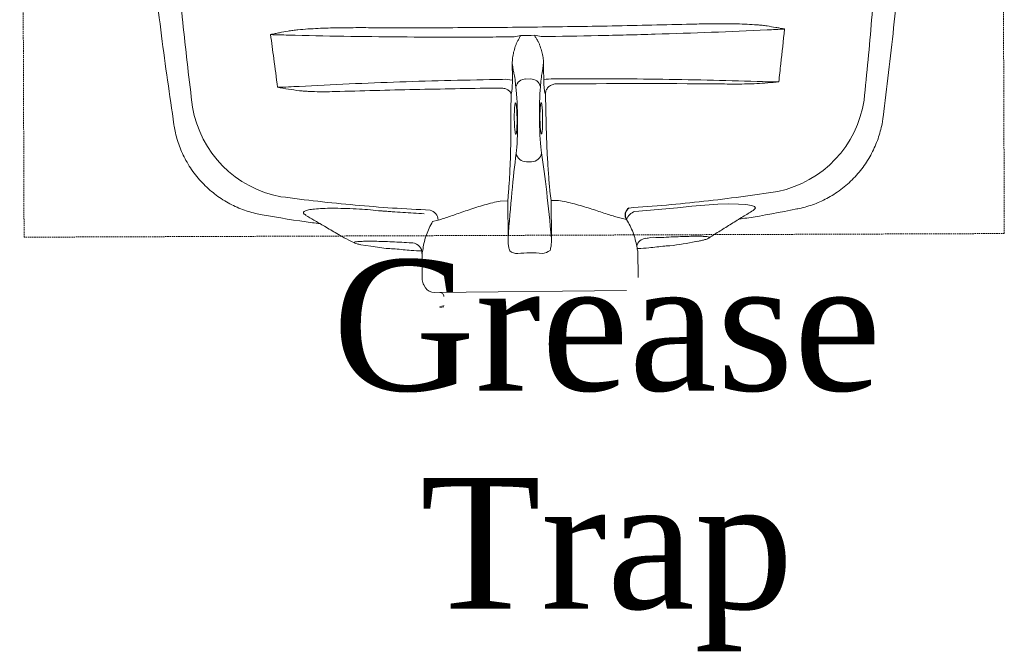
# Model space of a CAD drawing. Header units: inches. Extents: x 1703 to 137267, y -37098 to 14102.
# Tile 5 of 142: x 14101 to 14439, y 7394 to 7611. Entities that reach past the tile are written whole.
import ezdxf

# ---------------------------------------------------------------- set-up
doc = ezdxf.new("R2010")
doc.units = ezdxf.units.IN
doc.header["$MEASUREMENT"] = 0
doc.linetypes.add('11aa1PB-bd$0$11aa1PB-af$0$TRATTEGGIATA', pattern=[0.75, 0.5, -0.25])
for name, color, linetype, lineweight in [('CKD - Kit Text', 171, 'Continuous', 13), ('CKD Equipments', 252, 'Continuous', 0), ('FAINTEQUIP', 252, 'Continuous', 0)]:
    doc.layers.add(name, color=color, linetype=linetype, lineweight=lineweight)
doc.layers.add('TEXT50', color=7, linetype='Continuous')
doc.styles.add('style12', font='BOOKOSI.TTF')

# ---------------------------------------------------------------- blocks, each defined once
blk = doc.blocks.new('G$C62143A14')
at = {"linetype": 'Continuous', "lineweight": 0}
for p, q in [((174.02, 78.58), (175.51, 78.6)), ((169.06, 73.73), (168.91, 73.48)), ((180.74, 73.61), (180.59, 73.86)), ((296.83, 65.48), (296.83, 65.47)), ((53.02, 62.85), (53.02, 62.86)), ((170.72, 59.96), (170.71, 59.95)), ((174.2, 50.13), (175.95, 50.15)), ((165.22, 36.62), (167.76, 36.65)), ((167.76, 36.65), (167.91, 23.62)), ((182.67, 36.81), (185.22, 36.83)), ((182.81, 23.78), (182.67, 36.81)), ((226.17, 34.33), (211.46, 33.05)), ((267.17, 33.94), (267.17, 33.94)), ((83.35, 31.96), (83.35, 31.96)), ((208.63, 30.26), (206.72, 30.77)), ((252.18, 33.41), (252.18, 33.41)), ((143.85, 30.09), (141.96, 29.54)), ((237.04, 24.06), (236.98, 23.98)), ((117.32, 21.61), (117.06, 21.67)), ((117.32, 21.61), (120.74, 21.13)), ((135.1, 22.21), (134.69, 22.24)), ((232.42, 22.7), (233.43, 22.86)), ((232.63, 22.72), (233.05, 22.8)), ((233.43, 22.86), (233.69, 22.92)), ((138.31, 18.59), (138.41, 9.59)), ((212.61, 10.39), (212.51, 19.39)), ((138.93, 7.79), (139.52, 6.83)), ((208.57, 5.87), (142.54, 5.16)), ((144.47, 0.35), (144.46, 0.34)), ((145.86, 0.26), (144.46, 0)), ((144.47, 0.35), (145.73, 0.58))]:
    blk.add_line(p, q, dxfattribs=at)
at = {"linetype": 'Continuous', "lineweight": 0, "flags": 128}
blk.add_lwpolyline([(252.17, 33.43), (252.43, 33.58), (252.93, 34.19), (252.63, 34.72), (251.55, 35.13), (249.67, 35.42), (247.1, 35.59), (243.8, 35.62), (239.98, 35.51), (235.58, 35.25), (231.03, 34.86), (226.17, 34.33), (226.17, 34.33), (226.17, 34.33)], dxfattribs=at)
at = {"linetype": 'Continuous', "lineweight": 0}
for centre, radius, start, end in [((267.68, 94.22), 5.1, 162.25, 162.5727), ((166.77, 65.44), 13.03, 78.4354, 93.3892), ((173.91, 75.19), 3.4, 88.0138, 169.0513), ((175.71, 75.21), 3.4, 12.1812, 93.2187), ((183.05, 65.63), 13.01, 87.8393, 102.8138), ((252.96, 76.9), 37.74, 281.6875, 351.5567), ((96.63, 75.22), 37.74, 189.6762, 259.5445), ((174.1, 53.58), 3.45, 188.5333, 271.7692), ((175.98, 53.6), 3.45, 269.4632, 352.6991), ((140.24, 29.98), 3.62, 1.801, 76.4249), ((212.72, 28.94), 4.3, 107.038, 162.1316), ((215.53, 20.35), 3.47, 94.0507, 168.164), ((134.87, 18.77), 3.44, 356.8942, 86.3044), ((171.26, 23.04), 4.5, 231.4199, 269.6002), ((179.47, 23.13), 4.5, 271.6322, 309.8125), ((141.91, 9.63), 3.5, 180.6162, 211.58), ((142.5, 8.66), 3.5, 211.58, 270.6162), ((144.42, 3.78), 1.4, 0.6162, 90.6162), ((145.68, 0.75), 0.175, 280.6162, 1.5356)]:
    blk.add_arc(centre, radius, start, end, dxfattribs=at)
for centre, major_axis, start_param, end_param in [((169.75, 70.56), (0.11, -10.5), 2.411328, 2.834153), ((174.44, 139.98), (0.89, -82.6), 5.55292, 5.600646), ((173.78, 139.97), (0.89, -82.6), 0.682539, 0.730265), ((179.96, 70.67), (0.11, -10.5), 3.449035, 3.871858), ((169.91, 64.96), (0.15, -14), 0.555229, 2.459054), ((179.92, 65.07), (0.15, -14), 3.824132, 5.727956), ((179.91, -88.67), (1.8, -166.89), 3.696821, 3.973461), ((173.23, -88.74), (1.8, -166.89), 2.309725, 2.586364)]:
    blk.add_ellipse(centre, major_axis=major_axis, ratio=0.087489, start_param=start_param, end_param=end_param, dxfattribs=at)
for points, knots in [([(296.81, 65.48), (298.08, 75.69), (300.71, 96.79), (303.47, 128.89), (305.24, 155.54), (305.68, 171.27), (305.65, 170.35)], [0, 0, 0, 0, 0.27832, 0.574596, 0.870871, 1, 1, 1, 1]), ([(41.94, 167.57), (41.94, 167.57), (42.68, 152.71), (45.01, 126.11), (48.47, 94.08), (51.55, 73.04), (53.04, 62.85)], [0, 0, 0, 0, 0.128959, 0.425292, 0.721626, 1, 1, 1, 1]), ([(294.9, 126.59), (294.32, 117.35), (293.65, 108.13), (292.12, 89.72), (291.25, 80.53), (290.3, 71.36)], [0, 0, 0, 0, 0.5, 0.5, 1, 1, 1, 1]), ([(59.43, 68.88), (58.27, 78.02), (57.21, 87.19), (55.28, 105.56), (54.41, 114.77), (53.63, 123.99)], [0, 0, 0, 0, 0.5, 0.5, 1, 1, 1, 1]), ([(86.37, 93.88), (86.43, 93.9), (86.49, 93.91), (86.61, 93.94), (86.67, 93.96), (86.86, 94), (86.98, 94.02), (87.34, 94.1), (87.59, 94.15), (88.32, 94.3), (88.81, 94.39), (90.28, 94.68), (91.26, 94.86), (92.25, 95.04)], [0, 0, 0, 0, 0.03125, 0.03125, 0.0625, 0.0625, 0.125, 0.125, 0.25, 0.25, 0.5, 0.5, 1, 1, 1, 1]), ([(92.25, 95.04), (92.81, 95.14), (93.38, 95.23), (94.53, 95.38), (95.1, 95.44), (96.81, 95.62), (97.96, 95.71), (101.41, 95.93), (103.71, 96.03), (108.32, 96.16), (110.63, 96.2), (115.26, 96.24), (117.58, 96.24), (119.9, 96.23)], [0, 0, 0, 0, 0.0625, 0.0625, 0.125, 0.125, 0.25, 0.25, 0.5, 0.5, 0.75, 0.75, 1, 1, 1, 1]), ([(119.9, 96.23), (128.99, 96.19), (138.1, 96.19), (156.34, 96.25), (165.47, 96.31), (179.17, 96.46), (183.74, 96.51), (192.87, 96.65), (197.43, 96.72), (211.1, 96.97), (220.2, 97.17), (229.28, 97.41)], [0, 0, 0, 0, 0.25, 0.25, 0.5, 0.5, 0.625, 0.625, 0.75, 0.75, 1, 1, 1, 1]), ([(256.93, 95.45), (244.25, 94.86), (231.42, 94.38), (215.18, 93.9), (211.92, 93.81), (205.4, 93.64), (202.13, 93.57), (192.33, 93.36), (185.79, 93.25), (179.23, 93.17)], [0, 0, 0, 0, 0.5, 0.5, 0.625, 0.625, 0.75, 0.75, 1, 1, 1, 1]), ([(229.28, 97.41), (231.6, 97.47), (233.91, 97.52), (238.54, 97.58), (240.85, 97.59), (245.47, 97.55), (247.78, 97.51), (251.23, 97.35), (252.38, 97.29), (254.1, 97.15), (254.68, 97.1), (255.82, 96.97), (256.39, 96.9), (256.96, 96.81)], [0, 0, 0, 0, 0.25, 0.25, 0.5, 0.5, 0.75, 0.75, 0.875, 0.875, 0.9375, 0.9375, 1, 1, 1, 1]), ([(256.96, 96.81), (257.94, 96.66), (258.92, 96.49), (260.38, 96.24), (260.87, 96.15), (261.6, 96.02), (261.85, 95.98), (262.21, 95.91), (262.34, 95.89), (262.52, 95.85), (262.58, 95.84), (262.7, 95.81), (262.76, 95.8), (262.82, 95.78)], [0, 0, 0, 0, 0.5, 0.5, 0.75, 0.75, 0.875, 0.875, 0.9375, 0.9375, 0.96875, 0.96875, 1, 1, 1, 1]), ([(262.81, 95.75), (262.86, 95.75), (262.9, 95.74), (262.95, 95.73), (262.96, 95.73), (262.97, 95.73), (262.97, 95.73)], [0, 0, 0, 0, 0.0002027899, 0.0002027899, 0.0002027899, 0.000241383, 0.000241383, 0.000241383, 0.000241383]), ([(262.82, 95.78), (262.86, 95.76), (262.91, 95.75), (262.95, 95.74), (262.96, 95.73), (262.97, 95.73), (262.97, 95.73)], [0, 0, 0, 0, 0.0002012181, 0.0002012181, 0.0002012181, 0.0002381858, 0.0002381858, 0.0002381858, 0.0002381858]), ([(86.37, 93.88), (86.33, 93.86), (86.29, 93.85), (86.24, 93.84), (86.24, 93.83), (86.23, 93.83), (86.22, 93.83)], [0, 0, 0, 0, 0.0001941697, 0.0001941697, 0.0001941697, 0.0002311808, 0.0002311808, 0.0002311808, 0.0002311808]), ([(170, 93.07), (166.71, 93.04), (163.43, 93.02), (156.86, 92.99), (153.58, 92.98), (143.76, 92.97), (137.25, 93), (117.82, 93.15), (105, 93.36), (92.31, 93.68)], [0, 0, 0, 0, 0.125, 0.125, 0.25, 0.25, 0.5, 0.5, 1, 1, 1, 1]), ([(171.15, 91.57), (170.99, 91.27), (170.85, 90.97), (170.6, 90.35), (170.48, 90.04), (170.16, 89.1), (169.97, 88.46), (169.66, 87.18), (169.54, 86.53), (169.37, 85.23), (169.33, 84.57), (169.35, 83.91)], [0, 0, 0, 0, 0.125, 0.125, 0.25, 0.25, 0.5, 0.5, 0.75, 0.75, 1, 1, 1, 1]), ([(171.15, 91.57), (171.34, 91.9), (171.52, 92.23), (171.87, 92.9), (172.05, 93.23), (172.23, 93.56)], [0, 0, 0, 0, 0.5, 0.5, 1, 1, 1, 1]), ([(178.1, 91.64), (177.92, 91.97), (177.73, 92.3), (177.36, 92.95), (177.17, 93.28), (176.99, 93.61)], [0, 0, 0, 0, 0.5, 0.5, 1, 1, 1, 1]), ([(180.07, 84.02), (180.08, 84.68), (180.02, 85.34), (179.83, 86.64), (179.69, 87.28), (179.35, 88.56), (179.16, 89.19), (178.81, 90.13), (178.69, 90.44), (178.42, 91.05), (178.27, 91.35), (178.1, 91.64)], [0, 0, 0, 0, 0.25, 0.25, 0.5, 0.5, 0.75, 0.75, 0.875, 0.875, 1, 1, 1, 1]), ([(169.92, 80.57), (169.82, 80.92), (169.72, 81.38), (169.58, 82.21), (169.53, 82.52), (169.44, 83.17), (169.4, 83.53), (169.35, 83.91)], [0, 0, 0, 0, 0.5, 0.5, 0.75, 0.75, 1, 1, 1, 1]), ([(180.07, 84.02), (180.03, 83.65), (180, 83.29), (179.92, 82.63), (179.88, 82.32), (179.76, 81.49), (179.67, 81.03), (179.58, 80.67)], [0, 0, 0, 0, 0.25, 0.25, 0.5, 0.5, 1, 1, 1, 1]), ([(96.1, 76.05), (101.78, 76.36), (107.49, 76.64), (119.01, 77.14), (124.81, 77.37), (136.49, 77.77), (142.37, 77.94), (154.17, 78.23), (160.07, 78.35), (166, 78.44)], [0, 0, 0, 0, 0.25, 0.25, 0.5, 0.5, 0.75, 0.75, 1, 1, 1, 1]), ([(169.38, 78.2), (169.38, 77.64), (169.37, 77.11), (169.34, 76.09), (169.32, 75.63), (169.26, 74.82), (169.23, 74.49), (169.15, 73.98), (169.1, 73.81), (169.06, 73.73)], [0, 0, 0, 0, 0.25, 0.25, 0.5, 0.5, 0.75, 0.75, 1, 1, 1, 1]), ([(180.59, 73.86), (180.54, 73.93), (180.49, 74.1), (180.4, 74.61), (180.35, 74.94), (180.28, 75.75), (180.25, 76.21), (180.2, 77.23), (180.18, 77.76), (180.17, 78.32)], [0, 0, 0, 0, 0.25, 0.25, 0.5, 0.5, 0.75, 0.75, 1, 1, 1, 1]), ([(183.54, 78.63), (189.46, 78.67), (195.37, 78.68), (207.15, 78.64), (213.04, 78.59), (224.74, 78.44), (230.55, 78.34), (242.08, 78.08), (247.81, 77.92), (253.48, 77.74)], [0, 0, 0, 0, 0.25, 0.25, 0.5, 0.5, 0.75, 0.75, 1, 1, 1, 1]), ([(110.02, 74.3), (107.71, 74.23), (105.4, 74.19), (101.95, 74.23), (100.79, 74.25), (99.07, 74.33), (98.49, 74.36), (97.34, 74.45), (96.77, 74.5), (96.19, 74.57)], [0, 0, 0, 0, 0.5, 0.5, 0.75, 0.75, 0.875, 0.875, 1, 1, 1, 1]), ([(165.28, 75.49), (160.66, 75.42), (156.04, 75.35), (146.8, 75.19), (142.19, 75.1), (128.37, 74.8), (119.18, 74.57), (110.02, 74.3)], [0, 0, 0, 0, 0.25, 0.25, 0.5, 0.5, 1, 1, 1, 1]), ([(165.48, 75.48), (165.71, 75.47), (165.93, 75.44), (166.36, 75.37), (166.58, 75.32), (166.98, 75.21), (167.17, 75.14), (167.54, 74.99), (167.7, 74.9), (168.01, 74.72), (168.15, 74.62), (168.39, 74.41), (168.5, 74.3), (168.67, 74.08), (168.74, 73.96), (168.82, 73.78), (168.85, 73.72), (168.88, 73.6), (168.9, 73.54), (168.91, 73.48)], [0, 0, 0, 0, 0.125, 0.125, 0.25, 0.25, 0.375, 0.375, 0.5, 0.5, 0.625, 0.625, 0.75, 0.75, 0.875, 0.875, 0.9375, 0.9375, 1, 1, 1, 1]), ([(184.01, 76.87), (183.78, 76.85), (183.56, 76.81), (183.13, 76.68), (182.92, 76.6), (182.53, 76.4), (182.34, 76.29), (181.99, 76.03), (181.83, 75.89), (181.54, 75.59), (181.41, 75.43), (181.18, 75.09), (181.09, 74.92), (180.93, 74.56), (180.87, 74.37), (180.8, 74.09), (180.78, 73.99), (180.75, 73.8), (180.75, 73.71), (180.74, 73.61)], [0, 0, 0, 0, 0.125, 0.125, 0.25, 0.25, 0.375, 0.375, 0.5, 0.5, 0.625, 0.625, 0.75, 0.75, 0.875, 0.875, 0.9375, 0.9375, 1, 1, 1, 1]), ([(239.78, 76.9), (242.06, 76.87), (244.32, 76.84), (247.72, 76.85), (248.85, 76.86), (251.11, 76.91), (252.24, 76.94), (253.37, 77)], [0, 0, 0, 0, 0.5, 0.5, 0.75, 0.75, 1, 1, 1, 1]), ([(170.03, 64.96), (170.03, 65.38), (170.03, 66.4), (170.07, 67.93), (170.16, 69.3), (170.29, 70.16), (170.43, 70.49), (170.51, 70.29), (170.53, 70.22)], [0, 0, 0, 0, 0.132098, 0.323567, 0.515414, 0.707812, 0.900839, 1, 1, 1, 1]), ([(170.53, 70.22), (170.56, 70.18), (170.64, 70.06), (170.77, 69.22), (170.89, 67.85), (170.96, 66.34), (170.99, 64.75), (170.98, 63.15), (170.92, 61.54), (170.82, 60.3), (170.72, 59.92), (170.68, 59.74)], [0, 0, 0, 0, 0.060949, 0.185979, 0.310678, 0.434944, 0.512561, 0.636279, 0.760031, 0.884003, 1, 1, 1, 1]), ([(178.86, 65.06), (178.85, 65.24), (178.85, 66.03), (178.86, 66.8), (178.88, 67.62), (178.9, 67.86), (178.91, 68.1)], [0, 0, 0, 0, 0.170805, 0.715603, 0.716948, 1, 1, 1, 1]), ([(178.91, 68.1), (178.93, 68.35), (178.96, 69.1), (179.06, 69.93), (179.21, 70.49), (179.32, 70.34), (179.37, 70.26)], [0, 0, 0, 0, 0.138475, 0.425595, 0.712972, 1, 1, 1, 1]), ([(179.37, 70.26), (179.42, 70.07), (179.53, 69.69), (179.66, 68.44), (179.75, 66.86), (179.79, 65.29), (179.79, 63.72), (179.76, 62.22), (179.67, 60.89), (179.58, 60.12), (179.52, 60.01), (179.51, 60)], [0, 0, 0, 0, 0.12873, 0.257, 0.385041, 0.513034, 0.593354, 0.721934, 0.850956, 0.980313, 1, 1, 1, 1]), ([(170.68, 59.74), (170.68, 59.72), (170.63, 59.47), (170.51, 59.52), (170.35, 59.99), (170.21, 61.08), (170.1, 62.6), (170.05, 63.98), (170.04, 64.77), (170.03, 64.96)], [0, 0, 0, 0, 0.0125521, 0.1986893, 0.3850478, 0.5712562, 0.7570178, 0.9421233, 1, 1, 1, 1]), ([(179.51, 60), (179.47, 59.87), (179.38, 59.61), (179.22, 59.93), (179.07, 60.79), (178.95, 62.14), (178.88, 63.64), (178.86, 64.65), (178.86, 65.06)], [0, 0, 0, 0, 0.154069, 0.335329, 0.515993, 0.696154, 0.875964, 1, 1, 1, 1]), ([(267.18, 33.88), (267.25, 33.89), (268.2, 34.05), (270, 34.52), (272.58, 35.32), (275.08, 36.33), (277.52, 37.51), (279.94, 38.92), (282.31, 40.55), (284.6, 42.42), (286.71, 44.43), (288.63, 46.57), (290.36, 48.83), (291.9, 51.18), (293.24, 53.62), (294.38, 56.11), (295.32, 58.66), (296.06, 61.24), (296.57, 63.51), (296.75, 64.93), (296.82, 65.48)], [0, 0, 0, 0, 0.0043, 0.062427, 0.120682, 0.179038, 0.237474, 0.295974, 0.360442, 0.424188, 0.487097, 0.549223, 0.610606, 0.671276, 0.731251, 0.79054, 0.849146, 0.907063, 0.964275, 1, 1, 1, 1]), ([(53.02, 62.86), (53.14, 62.13), (53.4, 60.52), (54.04, 58.07), (54.88, 55.5), (55.92, 53), (57.17, 50.5), (58.66, 48.03), (60.38, 45.63), (62.27, 43.4), (64.29, 41.35), (66.44, 39.49), (68.7, 37.81), (71.05, 36.33), (73.48, 35.04), (75.96, 33.95), (78.49, 33.05), (80.95, 32.36), (82.58, 32.05), (83.34, 31.91)], [0, 0, 0, 0, 0.047522, 0.105774, 0.164129, 0.222565, 0.281067, 0.345588, 0.409388, 0.472348, 0.534521, 0.59595, 0.656664, 0.716682, 0.776014, 0.834663, 0.892623, 0.94988, 1, 1, 1, 1]), ([(168.89, 63.67), (168.88, 62.02), (168.87, 59.26), (168.81, 55.52), (168.73, 52.37), (168.62, 49.31), (168.49, 46.4), (168.34, 43.67), (168.17, 41.14), (167.98, 38.76), (167.84, 37.35), (167.76, 36.65)], [0, 0, 0, 0, 0.155431, 0.25949, 0.363548, 0.470649, 0.57775, 0.681803, 0.785857, 0.892928, 1, 1, 1, 1]), ([(182.67, 36.81), (182.55, 37.86), (182.33, 39.6), (182.06, 42.44), (181.85, 45.05), (181.65, 47.86), (181.46, 50.83), (181.31, 53.9), (181.17, 57.09), (181.05, 60.39), (180.99, 62.66), (180.97, 63.8)], [0, 0, 0, 0, 0.1578809, 0.261641, 0.3654014, 0.4721602, 0.5789187, 0.6826798, 0.7864408, 0.8932205, 1, 1, 1, 1]), ([(141.09, 33.5), (136.79, 33.72), (128.2, 34.17), (115.35, 35.2), (102.53, 36.47), (94.03, 37.56), (89.78, 38.11)], [0, 0, 0, 0, 0.249503, 0.499005, 0.749503, 1, 1, 1, 1]), ([(260.61, 39.95), (256.39, 39.31), (247.95, 38.05), (235.18, 36.5), (222.34, 35.19), (213.72, 34.55), (209.42, 34.23)], [0, 0, 0, 0, 0.249503, 0.499006, 0.749503, 1, 1, 1, 1]), ([(124.33, 33.23), (124.33, 33.23), (123.07, 33.22), (120.51, 33.66), (116.51, 33.85), (112.39, 34.08), (108.39, 34.16), (104.84, 34.13), (101.9, 33.97), (99.62, 33.68), (98.11, 33.28), (97.48, 32.77), (97.56, 32.26), (98.19, 31.89), (98.42, 31.76)], [0, 0, 0, 0, 0.000001, 0.077483, 0.156444, 0.251386, 0.349178, 0.444652, 0.543049, 0.640373, 0.740767, 0.840327, 0.943106, 1, 1, 1, 1]), ([(165.22, 36.62), (164.35, 36.43), (162.5, 36.03), (159.79, 35.31), (157.08, 34.49), (154.48, 33.64), (152.02, 32.79), (149.73, 31.98), (147.6, 31.24), (145.61, 30.58), (144.44, 30.25), (143.85, 30.09)], [0, 0, 0, 0, 0.099727, 0.210626, 0.321535, 0.435425, 0.549315, 0.660296, 0.771268, 0.885644, 1, 1, 1, 1]), ([(206.72, 30.77), (206.15, 30.91), (205.01, 31.2), (203.04, 31.8), (200.88, 32.5), (198.55, 33.27), (196.09, 34.06), (193.5, 34.86), (190.75, 35.62), (187.98, 36.3), (186.1, 36.67), (185.22, 36.83)], [0, 0, 0, 0, 0.110862, 0.221742, 0.336208, 0.450686, 0.561628, 0.67257, 0.786427, 0.900273, 1, 1, 1, 1]), ([(247.32, 30.42), (248.21, 30.54), (254.86, 31.47), (261.46, 32.77), (267.18, 33.9)], [0, 0, 0, 0, 0.132817, 1, 1, 1, 1]), ([(83.34, 31.92), (89.09, 30.92), (95.7, 29.76), (102.37, 28.98), (103.24, 28.87)], [0, 0, 0, 0, 0.868162, 1, 1, 1, 1]), ([(98.42, 31.71), (99.33, 31.18), (101.46, 29.93), (105, 27.84), (109.19, 25.36), (112.16, 23.59), (115.1, 22.21)], [0, 0, 0, 0, 0.179067, 0.418189, 0.690626, 1, 1, 1, 1]), ([(124.33, 33.23), (124.33, 33.23), (124.33, 33.23), (124.33, 33.23), (124.33, 33.23), (124.33, 33.23), (124.33, 33.23)], [0, 0, 0, 0, 0.000000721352, 0.000000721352, 0.000000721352, 0.000001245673, 0.000001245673, 0.000001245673, 0.000001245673]), ([(124.33, 33.23), (124.33, 33.23), (124.33, 33.23), (124.33, 33.23), (124.33, 33.23), (124.33, 33.23)], [0, 0, 0, 0, 0.341802, 0.948176, 1, 1, 1, 1]), ([(139.07, 32.27), (136.61, 32.4), (134.15, 32.55), (130.47, 32.78), (128.62, 32.91), (126.48, 33.07), (125.4, 33.15), (124.94, 33.18), (124.64, 33.21), (124.48, 33.22), (124.33, 33.23)], [0, 0, 0, 0, 0.5, 0.5, 0.75, 0.875, 0.9375, 0.96875, 0.96875, 1, 1, 1, 1]), ([(236.98, 23.98), (238.25, 24.77), (240.79, 26.37), (244.68, 28.79), (248.48, 31.14), (250.98, 32.67), (252.16, 33.4)], [0, 0, 0, 0, 0.2528454, 0.5089886, 0.7672662, 1, 1, 1, 1]), ([(141.96, 29.54), (141.52, 28.82), (141.13, 28.08), (140.42, 26.57), (140.11, 25.81), (139.56, 24.26), (139.32, 23.47), (138.93, 21.88), (138.77, 21.08), (138.65, 20.27)], [0, 0, 0, 0, 0.25, 0.25, 0.5, 0.5, 0.75, 0.75, 1, 1, 1, 1]), ([(212.14, 21.06), (212, 21.87), (211.82, 22.67), (211.39, 24.25), (211.14, 25.03), (210.56, 26.56), (210.23, 27.32), (209.49, 28.81), (209.08, 29.54), (208.63, 30.26)], [0, 0, 0, 0, 0.25, 0.25, 0.5, 0.5, 0.75, 0.75, 1, 1, 1, 1]), ([(182.35, 19.67), (182.48, 20.15), (182.84, 21.5), (182.82, 22.88), (182.81, 23.78)], [0, 0, 0, 0, 0.3484193, 1, 1, 1, 1]), ([(215.28, 23.8), (215.54, 23.84), (215.8, 23.87), (216.05, 23.87), (216.05, 23.87)], [0, 0, 0, 0, 0.9999461, 1, 1, 1, 1]), ([(216.05, 23.87), (216.05, 23.87), (217.12, 24.42), (219.72, 23.83), (223.12, 24.3), (226.46, 24.36), (229.43, 24.48), (232.04, 24.53), (234.15, 24.52), (235.76, 24.46), (236.76, 24.34), (237.2, 24.2), (237.08, 24.09), (237.04, 24.06)], [0, 0, 0, 0, 0.000001, 0.102794, 0.208141, 0.312848, 0.420372, 0.524648, 0.631769, 0.736112, 0.843311, 0.947618, 1, 1, 1, 1]), ([(233.69, 22.9), (233.96, 22.96), (234.67, 23.1), (235.44, 23.31), (236.14, 23.55), (236.6, 23.73), (236.91, 23.92), (236.98, 23.97)], [0, 0, 0, 0, 0.216023, 0.560392, 0.763973, 0.942309, 1, 1, 1, 1]), ([(134.69, 22.24), (133.57, 22.31), (131.28, 22.45), (127.99, 22.61), (124.87, 22.73), (122.08, 22.8), (119.64, 22.82), (117.67, 22.78), (116.18, 22.69), (115.26, 22.56), (114.89, 22.37), (115.12, 22.15), (115.88, 21.89), (116.84, 21.7), (117.32, 21.61)], [0, 0, 0, 0, 0.0820775, 0.1665466, 0.2486247, 0.333071, 0.415408, 0.5001276, 0.5825184, 0.6672865, 0.7498339, 0.8347659, 0.9162327, 1, 1, 1, 1]), ([(120.74, 21.13), (122.71, 20.79), (125.41, 20.33), (128.26, 20.2), (129.04, 20.16)], [0, 0, 0, 0, 0.7275248, 1, 1, 1, 1]), ([(167.91, 23.62), (167.91, 23.11), (167.92, 22.17), (168.08, 20.79), (168.33, 19.95), (168.45, 19.52)], [0, 0, 0, 0, 0.374373, 0.684718, 1, 1, 1, 1]), ([(212.51, 19.39), (212.44, 19.64), (212.39, 19.8), (212.27, 20.31), (212.21, 20.65), (212.14, 21.06)], [0, 0, 0, 0, 0.5, 0.5, 1, 1, 1, 1]), ([(212.29, 20.26), (212.39, 20.27), (212.49, 20.28), (212.59, 20.28), (213.82, 20.36), (216.88, 20.56), (219.93, 20.94), (221.75, 21.17)], [-0.033141, -0.033141, -0.033141, -0.033141, 0, 0, 0, 0.400839, 1, 1, 1, 1]), ([(221.75, 21.15), (222.36, 21.19), (226.04, 21.43), (229.51, 22.12), (232.42, 22.7)], [0, 0, 0, 0, 0.163282, 1, 1, 1, 1]), ([(129.04, 20.17), (130.87, 19.98), (133.92, 19.66), (136.99, 19.54), (138.22, 19.48)], [0, 0, 0, 0, 0.598702, 1, 1, 1, 1]), ([(138.65, 20.27), (138.59, 19.85), (138.53, 19.52), (138.42, 19.01), (138.38, 18.84), (138.31, 18.59)], [0, 0, 0, 0, 0.5, 0.5, 1, 1, 1, 1]), ([(171.23, 18.54), (172.61, 18.71), (174, 18.81), (176.82, 18.84), (178.22, 18.77), (179.6, 18.63)], [0, 0, 0, 0, 0.5, 0.5, 1, 1, 1, 1])]:
    blk.add_open_spline(points, degree=3, knots=knots, dxfattribs=at)
for points in [[(262.97, 95.73), (260.94, 95.65), (258.92, 95.56), (256.93, 95.45)], [(262.97, 95.73), (262.52, 91.76), (262.09, 87.8), (261.67, 83.83)], [(87.34, 85.58), (86.98, 88.33), (86.61, 91.08), (86.22, 93.83)], [(92.31, 93.68), (90.3, 93.74), (88.27, 93.79), (86.22, 93.83)], [(170, 93.07), (170.74, 93.24), (171.48, 93.4), (172.23, 93.56)], [(172.23, 93.56), (173.81, 93.57), (175.4, 93.59), (176.99, 93.61)], [(179.23, 93.17), (178.48, 93.32), (177.74, 93.47), (176.99, 93.61)], [(88.61, 75.73), (88.23, 79.01), (87.82, 82.3), (87.34, 85.58)], [(169.35, 83.91), (169.36, 82), (169.37, 80.1), (169.38, 78.2)], [(180.17, 78.32), (180.13, 80.22), (180.1, 82.12), (180.07, 84.02)], [(261.67, 83.83), (261.43, 81.75), (261.2, 79.66), (260.99, 77.58)], [(88.61, 75.73), (91.14, 75.81), (93.64, 75.92), (96.1, 76.05)], [(96.19, 74.57), (93.65, 74.86), (91.13, 75.28), (88.61, 75.73)], [(165.48, 75.48), (165.41, 75.48), (165.35, 75.49), (165.28, 75.49)], [(184.01, 76.87), (184.12, 76.89), (184.22, 76.89), (184.33, 76.89)], [(184.33, 76.89), (202.89, 77.04), (221.37, 77.05), (239.78, 76.9)], [(253.37, 77), (255.9, 77.14), (258.44, 77.35), (260.99, 77.58)], [(253.48, 77.74), (255.95, 77.66), (258.46, 77.61), (260.99, 77.58)], [(168.91, 73.48), (168.9, 70.21), (168.9, 66.94), (168.89, 63.67)], [(180.97, 63.8), (180.89, 67.07), (180.82, 70.34), (180.74, 73.61)]]:
    blk.add_open_spline(points, degree=3, dxfattribs=at)
at = {"layer": 'FAINTEQUIP', "color": 4, "linetype": '11aa1PB-bd$0$11aa1PB-af$0$TRATTEGGIATA'}
blk.add_lwpolyline([(337, 429.45), (338.5, 25.45), (1.5, 24.2), (0, 428.19), (337, 429.45)], dxfattribs=at)
at = {"layer": 'TEXT50'}
blk.add_arc((211.02, 31.85), 2.87, 123.9594, 213.5681, dxfattribs=at)

msp = doc.modelspace()

# ---------------------------------------------------------------- block references
at = {"layer": 'CKD Equipments', "ltscale": 0.25}
msp.add_blockref('G$C62143A14', (14100.9, 7512.24), dxfattribs=at)

# ---------------------------------------------------------------- texts
at = {"layer": 'CKD - Kit Text', "color": 0, "insert": (14302.76, 7394.07), "char_height": 45, "width": 940.2214, "attachment_point": 8, "style": 'style12'}
msp.add_mtext('Grease\\PTrap', dxfattribs=at)

doc.saveas('drawing.dxf')
